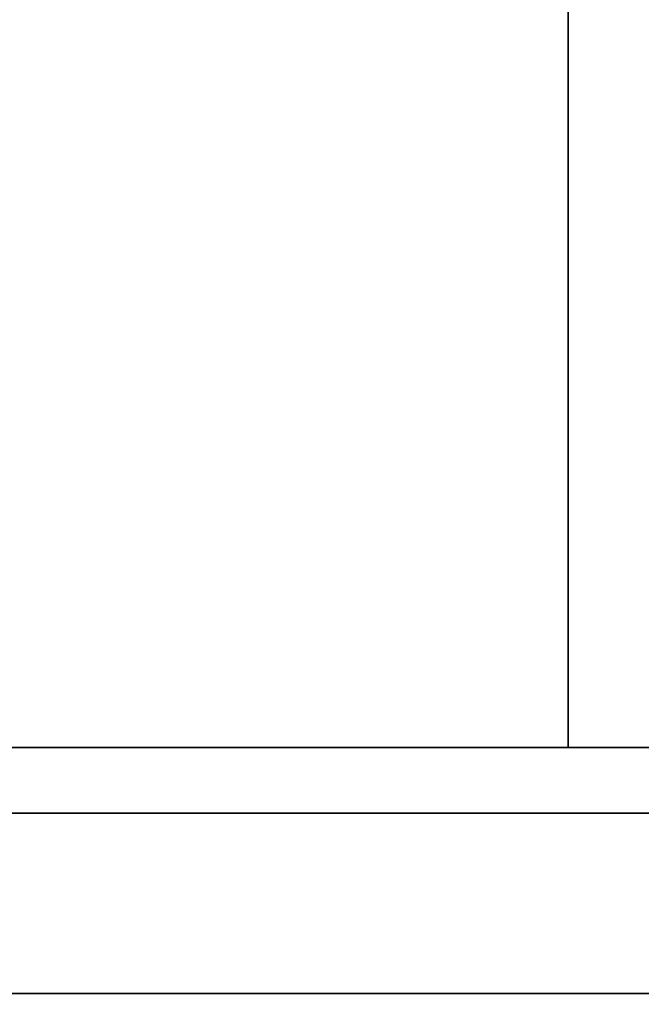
# Model space of a CAD drawing. Header units: millimetres. Extents: x 42175 to 97175, y 10092 to 468192.
# Tile 19 of 235: x 62062 to 62100, y 25504 to 25564. Entities that reach past the tile are written whole.
import ezdxf

# ---------------------------------------------------------------- set-up
doc = ezdxf.new("R2010")
doc.units = ezdxf.units.MM
doc.header["$XCLIPFRAME"] = 2
doc.layers.add('AHU03-3-68634OBJ', color=8, linetype='Continuous')
doc.layers.add('AHU03-3-68635OBJ', color=8, linetype='Continuous')
picture_1 = doc.add_image_def('image1.bmp', size_in_pixel=(951, 911))

msp = doc.modelspace()

# ---------------------------------------------------------------- linework, layer by layer
at = {"layer": 'AHU03-3-68634OBJ', "color": 8, "linetype": 'Continuous', "lineweight": 35, "ltscale": 100}
for p, q in [((62118.277, 25519.827), (61850.277, 25519.827)), ((62117.777, 25515.827), (61850.777, 25515.827)), ((62117.777, 25504.827), (61850.777, 25504.827))]:
    msp.add_line(p, q, dxfattribs=at)
at = {"layer": 'AHU03-3-68635OBJ', "color": 8, "linetype": 'Continuous', "lineweight": 35, "ltscale": 100}
msp.add_line((62095.277, 25732.801), (62095.277, 25519.827), dxfattribs=at)

# ---------------------------------------------------------------- pictures from other files: only their frames are drawn
at = {"color": 8, "lineweight": 13}
image = msp.add_image(picture_1, insert=(61504.134, 26425.821), size_in_units=(1986.021, 1904.625), rotation=-90, dxfattribs=at)
image.set_boundary_path([(-0.5, -0.5), (950.5, 910.5)])

doc.saveas('drawing.dxf')
